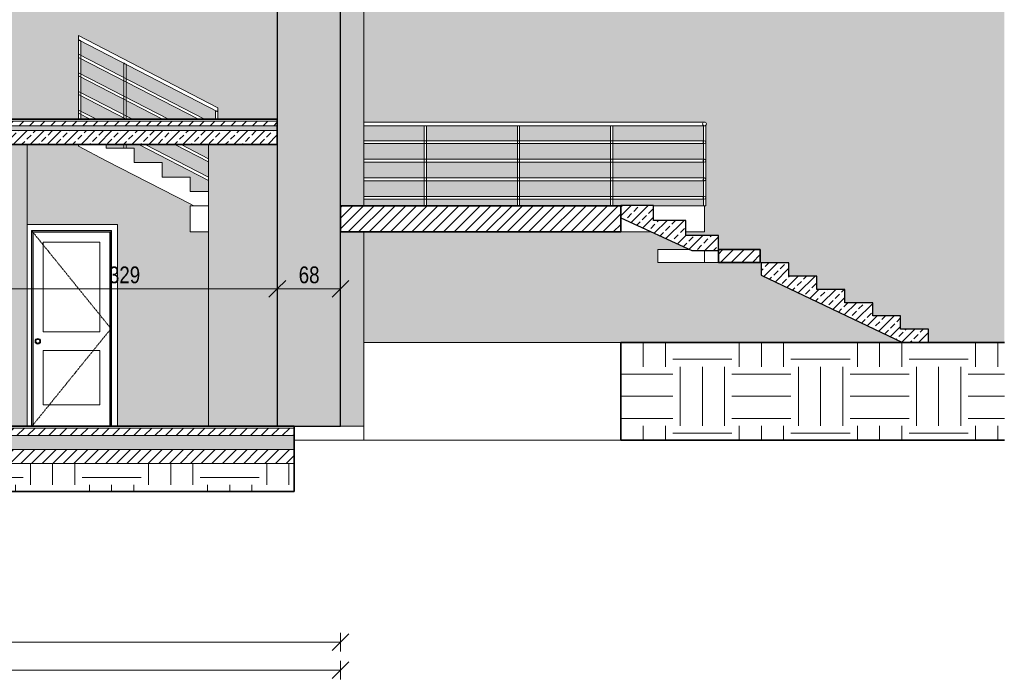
# Model space of a CAD drawing. Header units: centimetres. Extents: x 8610 to 11104, y -602 to 1730.
# Tile 7 of 9: x 10046 to 11104, y -602 to 107. Entities that reach past the tile are written whole.
import ezdxf

# ---------------------------------------------------------------- set-up
doc = ezdxf.new("R2010")
doc.units = ezdxf.units.CM
doc.linetypes.add('Środek _2_', pattern=[3.175, 0.635, -0.475, 1.59, -0.475])
for name, color, linetype, lineweight in [('A-ANNO-DIMS', 211, 'Continuous', 9), ('A-ANNO-DIMS-100', 211, 'Continuous', 9), ('A-DOOR', 31, 'Continuous', 9), ('A-DOOR-FRAM', 31, 'Continuous', 9), ('A-FLOR', 192, 'Continuous', 9), ('A-FLOR-HRAL', 11, 'Continuous', 9), ('A-FLOR-MCUT', 51, 'Continuous', 9), ('A-FLOR-PATT', 8, 'Continuous', 35), ('A-WALL', 113, 'Continuous', 9), ('A-WALL-PATT', 111, 'Continuous', 9), ('S-STRS', 31, 'Continuous', 9)]:
    doc.layers.add(name, color=color, linetype=linetype, lineweight=lineweight)
doc.styles.add('Arial_2', font='arial.ttf', dxfattribs={"width": 0.8, "height": 18})
doc.dimstyles.new('Przekątna_-_1_8_mm_Arial', dxfattribs={"dimscale": 30.48, "dimtxt": 18.364669, "dimasz": 0.590551, "dimexe": 0.328084, "dimexo": 0.0625, "dimgap": 0.016404, "dimtad": 1, "dimdec": 0, "dimdsep": 46, "dimtxsty": 'Arial_2', "dimblk1": 'OBLIQUE', "dimblk2": 'OBLIQUE', "dimsah": 1, "dimcen": 0.09, "dimazin": 0, "dimtfac": 1, "dimtdec": 4, "dimtix": 1, "dimtmove": 0, "dimatfit": 3, "dimfxl": 0.328084, "dimfxlon": 1, "dimtvp": 1, "dimtolj": 1, "dimtzin": 0, "dimarcsym": 2})
pattern_1 = [(45, (9731.589, 250), (-5.702816, 5.702816), [])]
pattern_2 = [(45, (9731.589, 250), (-9.1238, 9.1238), []), (45, (9740.713, 250), (-9.1238, 9.1238), [6.452, -3.226])]
pattern_3 = [(0, (9731.589, 250), (9.677, 5.587), [6.452, -12.903]), (120, (9731.589, 250), (-9.676984, 5.587028), [6.452, -12.903]), (60, (9731.589, 250), (1.6e-05, 11.174028), [0, -12.903, 6.452, 0])]
pattern_4 = [(0, (9731.59, 250), (63.5, 63.5), [63.5, -63.5]), (0, (9731.59, 273.81), (63.5, 63.5), [63.5, -63.5]), (0, (9731.59, 297.625), (63.5, 63.5), [63.5, -63.5]), (90, (9739.526, 305.56), (-63.5, 63.5), [63.5, -63.5]), (90, (9763.34, 305.56), (-63.5, 63.5), [63.5, -63.5]), (90, (9787.15, 305.56), (-63.5, 63.5), [63.5, -63.5])]

# ---------------------------------------------------------------- blocks, each defined once
blk = doc.blocks.new('Poręcz - 25 mm-400213-Przekrój 5')
at = {"layer": 'A-FLOR-HRAL'}
for p, q in [((10157.5, 60.3), (10157.5, 44.8)), ((10157.5, 60.3), (10157.5, 60.3)), ((10160, 43.5), (10160, 59)), ((10157.5, 41.5), (10157.5, 24.8)), ((10160, 23.5), (10160, 40.2)), ((10157.5, 21.5), (10157.5, 4.8)), ((10160, 3.5), (10160, 20.2)), ((10157.5, 1.5), (10157.5, 0)), ((10160, 0), (10160, 0.2)), ((10157.5, -27), (10157.5, -31)), ((10160, -31), (10160, -27))]:
    blk.add_line(p, q, dxfattribs=at)
blk = doc.blocks.new('Poręcz - 25 mm-400211-Przekrój 5')
at = {"layer": 'A-FLOR-HRAL'}
for p, q in [((10108.7, 85.5), (10108.7, 70)), ((10108.7, 85.5), (10108.7, 85.5)), ((10111.2, 68.7), (10111.2, 84.2)), ((10108.7, 66.6), (10108.7, 50)), ((10111.2, 48.7), (10111.2, 65.3)), ((10108.7, 46.6), (10108.7, 30)), ((10111.2, 28.7), (10111.2, 45.3)), ((10108.7, 26.6), (10108.7, 10)), ((10111.2, 8.7), (10111.2, 25.3)), ((10108.7, 6.6), (10108.7, 0)), ((10111.2, 0), (10111.2, 5.3))]:
    blk.add_line(p, q, dxfattribs=at)
blk = doc.blocks.new('Poręcz - 25 mm-400209-Przekrój 5')
at = {"layer": 'A-FLOR-HRAL'}
for p, q in [((10256.2, 9.3), (10256.2, 0)), ((10256.2, 9.3), (10256.2, 9.3)), ((10258.7, 0), (10258.7, 8))]:
    blk.add_line(p, q, dxfattribs=at)
blk = doc.blocks.new('Poręcz - Poręcz-433829-Przekrój 5')
for name in ['Poręcz - 25 mm-400211-Przekrój 5', 'Poręcz - 25 mm-400213-Przekrój 5', 'Poręcz - 25 mm-400209-Przekrój 5']:
    blk.add_blockref(name, (0, 0))
blk = doc.blocks.new('Poręcz - 25 mm-V1-Przekrój 5')
at = {"layer": 'A-FLOR-HRAL'}
for p, q in [((10157.5, 0), (10157.5, 60.3)), ((10160, 59), (10160, 0)), ((10157.5, -31), (10157.5, -27)), ((10160, -27), (10160, -31))]:
    blk.add_line(p, q, dxfattribs=at)
at = {"layer": 'A-FLOR-HRAL', "flags": 128}
for points in [[(10157.5, 60.3), (10157.7, 60.2), (10158.2, 59.9), (10158.7, 59.7)], [(10158.7, 59.7), (10159.3, 59.4), (10159.7, 59.2), (10159.9, 59), (10160, 59)]]:
    blk.add_lwpolyline(points, dxfattribs=at)
blk = doc.blocks.new('Poręcz - 25 mm-V2-Przekrój 5')
at = {"layer": 'A-FLOR-HRAL'}
for p, q in [((10108.7, 0), (10108.7, 85.5)), ((10111.2, 84.2), (10111.2, 0))]:
    blk.add_line(p, q, dxfattribs=at)
at = {"layer": 'A-FLOR-HRAL', "flags": 128}
for points in [[(10108.7, 85.5), (10109, 85.4), (10109.4, 85.1), (10110, 84.9)], [(10110, 84.9), (10110.5, 84.6), (10110.9, 84.3), (10111.2, 84.2), (10111.2, 84.2)]]:
    blk.add_lwpolyline(points, dxfattribs=at)
blk = doc.blocks.new('Poręcz - 25 mm-V3-Przekrój 5')
at = {"layer": 'A-FLOR-HRAL'}
for p, q in [((10256.2, 0), (10256.2, 9.3)), ((10258.7, 8), (10258.7, 0))]:
    blk.add_line(p, q, dxfattribs=at)
at = {"layer": 'A-FLOR-HRAL', "flags": 128}
for points in [[(10256.2, 9.3), (10256.5, 9.1), (10256.9, 8.9), (10257.5, 8.6)], [(10257.5, 8.6), (10258, 8.4), (10258.4, 8.1), (10258.7, 8), (10258.7, 8)]]:
    blk.add_lwpolyline(points, dxfattribs=at)
blk = doc.blocks.new('Poręcz - Poręcz-433833-Przekrój 5')
at = {"layer": 'A-FLOR-HRAL'}
for p, q in [((10244.2, 0), (10108.7, 70)), ((10108.7, 66.6), (10237.7, 0)), ((10205.5, 0), (10108.7, 50)), ((10108.7, 46.6), (10199, 0)), ((10166.8, 0), (10108.7, 30)), ((10108.7, 26.6), (10160.2, 0)), ((10128.1, 0), (10108.7, 10)), ((10108.7, 6.6), (10121.5, 0)), ((10173.8, -27), (10248.7, -65.7)), ((10248.7, -62.3), (10180.3, -27)), ((10212.5, -27), (10248.7, -45.7)), ((10248.7, -42.3), (10219, -27))]:
    blk.add_line(p, q, dxfattribs=at)
at = {"layer": 'A-FLOR-HRAL', "flags": 128}
for points in [[(10108.7, 68.3), (10108.7, 68.7), (10108.7, 69.2), (10108.7, 69.5), (10108.7, 69.8), (10108.7, 69.9), (10108.7, 70)], [(10108.7, 66.6), (10108.7, 66.7), (10108.7, 66.8), (10108.7, 67.1), (10108.7, 67.5), (10108.7, 67.9), (10108.7, 68.3)], [(10108.7, 48.3), (10108.7, 48.7), (10108.7, 49.2), (10108.7, 49.5), (10108.7, 49.8), (10108.7, 49.9), (10108.7, 50)], [(10108.7, 46.6), (10108.7, 46.7), (10108.7, 46.8), (10108.7, 47.1), (10108.7, 47.5), (10108.7, 47.9), (10108.7, 48.3)], [(10108.7, 28.3), (10108.7, 28.7), (10108.7, 29.2), (10108.7, 29.5), (10108.7, 29.8), (10108.7, 29.9), (10108.7, 30)], [(10108.7, 26.6), (10108.7, 26.7), (10108.7, 26.8), (10108.7, 27.1), (10108.7, 27.5), (10108.7, 27.9), (10108.7, 28.3)], [(10108.7, 8.3), (10108.7, 8.7), (10108.7, 9.2), (10108.7, 9.5), (10108.7, 9.8), (10108.7, 9.9), (10108.7, 10)], [(10108.7, 6.6), (10108.7, 6.7), (10108.7, 6.8), (10108.7, 7.1), (10108.7, 7.5), (10108.7, 7.9), (10108.7, 8.3)]]:
    blk.add_lwpolyline(points, dxfattribs=at)
for name in ['Poręcz - 25 mm-V2-Przekrój 5', 'Poręcz - 25 mm-V1-Przekrój 5', 'Poręcz - 25 mm-V3-Przekrój 5']:
    blk.add_blockref(name, (0, 0))
blk = doc.blocks.new('Typ poręczy górnej - Górna poręcz_wewnętrzny_-433850-Przekrój 5')
at = {"layer": 'A-FLOR-HRAL'}
for p, q in [((10258.7, 12.5), (10108.7, 90)), ((10108.7, 85.5), (10258.7, 8))]:
    blk.add_line(p, q, dxfattribs=at)
at = {"layer": 'A-FLOR-HRAL', "flags": 128}
for points in [[(10108.7, 87.7), (10108.7, 88.3), (10108.7, 88.9), (10108.7, 89.3), (10108.7, 89.7), (10108.7, 89.9), (10108.7, 90)], [(10108.7, 85.5), (10108.7, 85.6), (10108.7, 85.8), (10108.7, 86.2), (10108.7, 86.6), (10108.7, 87.2), (10108.7, 87.7)], [(10258.7, 12.5), (10258.7, 12.4), (10258.7, 12.2), (10258.7, 11.8), (10258.7, 11.4), (10258.7, 10.8), (10258.7, 10.2)], [(10258.7, 10.2), (10258.7, 9.7), (10258.7, 9.1), (10258.7, 8.7), (10258.7, 8.3), (10258.7, 8.1), (10258.7, 8)]]:
    blk.add_lwpolyline(points, dxfattribs=at)
blk = doc.blocks.new('Drzwi-wewnętrzne-jednoskrzydłowe-dwupanelowe-drewniane - 900 x 2100mm-511731-Przekrój 5')
at = {"layer": 'A-DOOR'}
for p, q in [((10150.8, -112.9), (10053.7, -112.9)), ((10150.8, -112.9), (10150.8, -330)), ((10058.1, -119.4), (10144.3, -119.4)), ((10058.1, -330), (10058.1, -119.4)), ((10144.3, -119.4), (10144.3, -330)), ((10070.7, -132), (10131.7, -132)), ((10070.7, -228.6), (10070.7, -132)), ((10131.7, -132), (10131.7, -228.6)), ((10131.7, -228.6), (10070.7, -228.6)), ((10070.7, -248.6), (10131.7, -248.6)), ((10070.7, -307), (10070.7, -248.6)), ((10131.7, -248.6), (10131.7, -307)), ((10131.7, -307), (10070.7, -307))]:
    blk.add_line(p, q, dxfattribs=at)
at = {"layer": 'A-DOOR', "linetype": 'Środek _2_'}
for p, q in [((10058.7, -120), (10143.7, -225)), ((10143.7, -225), (10058.7, -330))]:
    blk.add_line(p, q, dxfattribs=at)
at = {"layer": 'A-DOOR'}
for radius, start, end in [(3, 0, 180), (3, 180, 360), (2.5, 360, 180), (2.5, 180, 360), (2.05, 360, 180), (2.05, 180, 360)]:
    blk.add_arc((10065.1, -238.6), radius, start, end, dxfattribs=at)
at = {"layer": 'A-DOOR-FRAM'}
for p, q in [((10143.7, -120), (10058.7, -120)), ((10058.7, -120), (10058.7, -330)), ((10060, -121.3), (10142.4, -121.3)), ((10060, -330), (10060, -121.3)), ((10142.4, -121.3), (10142.4, -330)), ((10143.7, -120), (10143.7, -330))]:
    blk.add_line(p, q, dxfattribs=at)
blk = doc.blocks.new('Poręcz - 25 mm-V8-Przekrój 5')
at = {"layer": 'A-FLOR-HRAL'}
for p, q in [((10600.5, 526), (10600.5, 440)), ((10600.5, 526), (10601.7, 526)), ((10601.7, 526), (10603, 526)), ((10603, 440), (10603, 526))]:
    blk.add_line(p, q, dxfattribs=at)
blk = doc.blocks.new('Poręcz - 25 mm-V9-Przekrój 5')
at = {"layer": 'A-FLOR-HRAL'}
for p, q in [((10780.5, -7), (10780.5, -93)), ((10780.5, -7), (10783, -7)), ((10783, -93), (10783, -7)), ((10783, -93), (10781.7, -93))]:
    blk.add_line(p, q, dxfattribs=at)
blk = doc.blocks.new('Poręcz - Poręcz-564848-Przekrój 5')
at = {"layer": 'A-FLOR-HRAL'}
for p, q in [((10780.5, -23), (10415.5, -23)), ((10415.5, -26), (10780.5, -26)), ((10780.5, -43), (10415.5, -43)), ((10415.5, -46), (10780.5, -46)), ((10780.5, -63), (10415.5, -63)), ((10415.5, -66), (10780.5, -66)), ((10780.5, -83), (10415.5, -83)), ((10415.5, -86), (10780.5, -86))]:
    blk.add_line(p, q, dxfattribs=at)
for centre, start, end in [((10781.7, -24.5), 0, 180), ((10781.7, -24.5), 180, 0), ((10781.7, -44.5), 0, 180), ((10781.7, -44.5), 180, 0), ((10781.7, -64.5), 0, 180), ((10781.7, -64.5), 180, 0), ((10781.7, -84.5), 0, 180), ((10781.7, -84.5), 180, 0)]:
    blk.add_arc(centre, 1.5, start, end, dxfattribs=at)
for points in [[(10780.4, -23.8), (10780.4, -23.8), (10780.3, -23.9), (10780.3, -24), (10780.3, -24.1)], [(10780.3, -24.9), (10780.3, -25), (10780.3, -25.1), (10780.4, -25.2), (10780.4, -25.2)], [(10783.2, -24.1), (10783.1, -24), (10783.1, -23.9), (10783, -23.8), (10783, -23.8)], [(10783, -25.2), (10783, -25.2), (10783.1, -25.1), (10783.1, -25), (10783.2, -24.9)], [(10780.4, -43.8), (10780.4, -43.8), (10780.3, -43.9), (10780.3, -44), (10780.3, -44.1)], [(10780.3, -44.9), (10780.3, -45), (10780.3, -45.1), (10780.4, -45.2), (10780.4, -45.2)], [(10783.2, -44.1), (10783.1, -44), (10783.1, -43.9), (10783, -43.8), (10783, -43.8)], [(10783, -45.2), (10783, -45.2), (10783.1, -45.1), (10783.1, -45), (10783.2, -44.9)], [(10780.4, -63.8), (10780.4, -63.8), (10780.3, -63.9), (10780.3, -64), (10780.3, -64.1)], [(10780.3, -64.9), (10780.3, -65), (10780.3, -65.1), (10780.4, -65.2), (10780.4, -65.3)], [(10783.2, -64.1), (10783.1, -64), (10783.1, -63.9), (10783, -63.8), (10783, -63.8)], [(10783, -65.3), (10783, -65.2), (10783.1, -65.1), (10783.1, -65), (10783.2, -64.9)], [(10780.4, -83.8), (10780.4, -83.8), (10780.3, -83.9), (10780.3, -84), (10780.3, -84.1)], [(10783.2, -84.1), (10783.1, -84), (10783.1, -83.9), (10783, -83.8), (10783, -83.8)], [(10780.3, -84.9), (10780.3, -85), (10780.3, -85.1), (10780.4, -85.2), (10780.4, -85.3)], [(10783, -85.3), (10783, -85.2), (10783.1, -85.1), (10783.1, -85), (10783.2, -84.9)]]:
    blk.add_open_spline(points, degree=3, dxfattribs=at)
for name, p in [('Poręcz - 25 mm-V8-Przekrój 5', (-120, -533)), ('Poręcz - 25 mm-V8-Przekrój 5', (-20, -533)), ('Poręcz - 25 mm-V8-Przekrój 5', (80, -533)), ('Poręcz - 25 mm-V9-Przekrój 5', (0, 0))]:
    blk.add_blockref(name, p)
blk = doc.blocks.new('Typ poręczy górnej - Górna poręcz_wewnętrzny_-565004-Przekrój 5')
at = {"layer": 'A-FLOR-HRAL'}
for p, q in [((10781.7, -3), (10415.5, -3)), ((10415.5, -7), (10780.5, -7))]:
    blk.add_line(p, q, dxfattribs=at)
for start, end in [(360, 180), (180, 360)]:
    blk.add_arc((10781.7, -5), 2, start, end, dxfattribs=at)
blk = doc.blocks.new('DIMBLOCK10-Przekrój 5')
at = {"layer": 'A-ANNO-DIMS-100'}
for p, q in [((9993.5, -182.1), (9993.5, -172.1)), ((9993.5, -182.1), (10002.5, -173.1)), ((10322.5, -182.1), (10322.5, -172.1)), ((10322.5, -182.1), (10331.5, -173.1)), ((9993.5, -182.1), (9984.5, -191.1)), ((9993.5, -182.1), (10322.5, -182.1)), ((9993.5, -182.1), (9993.5, -192.1)), ((10322.5, -182.1), (10313.5, -191.1)), ((10322.5, -182.1), (10322.5, -192.1))]:
    blk.add_line(p, q, dxfattribs=at)
at = {"layer": 'A-ANNO-DIMS-100', "color": 0, "insert": (10141.5, -158.2), "char_height": 18, "width": 39.668, "attachment_point": 1, "line_spacing_factor": 0.941778, "style": 'Arial_2'}
blk.add_mtext('329', dxfattribs=at)
blk = doc.blocks.new('_Oblique')
at = {"color": 0, "linetype": 'ByBlock', "lineweight": -2}
blk.add_line((-0.5, -0.5), (0.5, 0.5), dxfattribs=at)
blk = doc.blocks.new('DIMBLOCK11-Przekrój 5')
at = {"layer": 'A-ANNO-DIMS-100'}
for p, q in [((10322.5, -182.1), (10322.5, -172.1)), ((10322.5, -182.1), (10331.5, -173.1)), ((10390.5, -182.1), (10390.5, -172.1)), ((10390.5, -182.1), (10399.5, -173.1)), ((10322.5, -182.1), (10313.5, -191.1)), ((10322.5, -182.1), (10390.5, -182.1)), ((10322.5, -182.1), (10322.5, -192.1)), ((10390.5, -182.1), (10381.5, -191.1)), ((10390.5, -182.1), (10390.5, -192.1))]:
    blk.add_line(p, q, dxfattribs=at)
at = {"layer": 'A-ANNO-DIMS-100', "color": 0, "insert": (10345.5, -158.2), "char_height": 18, "width": 26.445, "attachment_point": 1, "line_spacing_factor": 0.941778, "style": 'Arial_2'}
blk.add_mtext('68', dxfattribs=at)
blk = doc.blocks.new('DIMBLOCK18-Przekrój 5')
at = {"layer": 'A-ANNO-DIMS-100'}
for p, q in [((9350.7, -561.9), (9350.7, -551.9)), ((9350.7, -561.9), (9359.7, -552.9)), ((10390.5, -561.9), (10390.5, -551.9)), ((10390.5, -561.9), (10399.5, -552.9)), ((9350.7, -561.9), (9341.7, -570.9)), ((9350.7, -561.9), (10390.5, -561.9)), ((9350.7, -561.9), (9350.7, -571.9)), ((10390.5, -561.9), (10381.5, -570.9)), ((10390.5, -561.9), (10390.5, -571.9))]:
    blk.add_line(p, q, dxfattribs=at)
at = {"layer": 'A-ANNO-DIMS-100', "color": 0, "insert": (9848.6, -538), "char_height": 18, "width": 52.89, "attachment_point": 1, "line_spacing_factor": 0.941778, "style": 'Arial_2'}
blk.add_mtext('1040', dxfattribs=at)
blk = doc.blocks.new('DIMBLOCK21-Przekrój 5')
at = {"layer": 'A-ANNO-DIMS-100'}
for p, q in [((9350.7, -592), (9350.7, -582)), ((10390.5, -592), (10390.5, -582)), ((9350.7, -592), (9341.7, -601)), ((9350.7, -592), (9359.7, -583)), ((9350.7, -592), (10390.5, -592)), ((9350.7, -592), (9350.7, -602)), ((10390.5, -592), (10381.5, -601)), ((10390.5, -592), (10399.5, -583)), ((10390.5, -592), (10390.5, -602))]:
    blk.add_line(p, q, dxfattribs=at)
at = {"layer": 'A-ANNO-DIMS-100', "color": 0, "insert": (9848.6, -568.1), "char_height": 18, "width": 52.89, "attachment_point": 1, "line_spacing_factor": 0.941778, "style": 'Arial_2'}
blk.add_mtext('1040', dxfattribs=at)

msp = doc.modelspace()

# ---------------------------------------------------------------- hatches: boundary and pattern name
at = {"layer": 'A-FLOR-PATT', "lineweight": 9}
h = msp.add_hatch(dxfattribs=at)
h.set_pattern_fill('FP_1', color=256, style=0, pattern_type=2)
h.set_pattern_definition(pattern_1)
h.paths.add_polyline_path([(9935.1, -7), (9937.5, -7), (9937.5, -2), (9335.7, -2), (9335.7, -7), (9857.1, -7)])
h.paths.add_polyline_path([(10285.7, -7), (10322.5, -7), (10322.5, -2), (9993.5, -2), (9993.5, -7), (10266.3, -7)])
h = msp.add_hatch(dxfattribs=at)
h.set_pattern_fill('FP_3', color=256, style=0, pattern_type=2)
h.set_pattern_definition(pattern_3)
h.paths.add_polyline_path([(9335.7, -12), (9937.5, -12), (9937.5, -7), (9335.7, -7), (9335.7, -11.2)])
h.paths.add_polyline_path([(9993.5, -12), (10322.5, -12), (10322.5, -7), (9993.5, -7), (9993.5, -11.2)])
h = msp.add_hatch(dxfattribs=at)
h.set_pattern_fill('FP_2', color=256, style=0, pattern_type=2)
h.set_pattern_definition(pattern_2)
h.paths.add_polyline_path([(10285.7, -27), (10322.5, -27), (10322.5, -12), (9993.5, -12), (9993.5, -27), (10266.3, -27)])
h.paths.add_polyline_path([(9340.9, -27), (9937.5, -27), (9937.5, -12), (9335.7, -12), (9335.7, -27)])
h = msp.add_hatch(dxfattribs=at)
h.set_pattern_fill('FP_1', color=256, style=0, pattern_type=2)
h.set_pattern_definition(pattern_1)
h.paths.add_polyline_path([(10636.4, -121), (10691.7, -121), (10691.7, -93), (10390.5, -93), (10390.5, -121), (10558.5, -121)])
h = msp.add_hatch(dxfattribs=at)
h.set_pattern_fill('FP_1', color=256, style=0, pattern_type=2)
h.set_pattern_definition(pattern_1)
h.paths.add_polyline_path([(10841.7, -154), (10841.7, -140), (10796.7, -140), (10796.7, -154)])
h = msp.add_hatch(dxfattribs=at)
h.set_pattern_fill('FP_4', color=256, style=0, pattern_type=2)
h.set_pattern_definition(pattern_4)
h.paths.add_polyline_path([(8610.3, -345), (8817.7, -345), (8817.7, -240), (8610.3, -240), (8610.3, -289.2)])
h.paths.add_polyline_path([(11104, -345), (11104, -240), (10691.7, -240), (10691.7, -345)])
h = msp.add_hatch(dxfattribs=at)
h.set_pattern_fill('FP_1', color=256, style=0, pattern_type=2)
h.set_pattern_definition(pattern_1)
h.paths.add_polyline_path([(9545.4, -340), (10340.5, -340), (10340.5, -332), (9335.7, -332), (9335.7, -340), (9389.6, -340)])
h.paths.add_polyline_path([(9030.7, -340), (9030.7, -332), (8880.7, -332), (8880.7, -340), (8922, -340)])
h = msp.add_hatch(dxfattribs=at)
h.set_pattern_fill('FP_3', color=256, style=0, pattern_type=2)
h.set_pattern_definition(pattern_3)
h.paths.add_polyline_path([(10168.8, -355), (10340.5, -355), (10340.5, -340), (9335.7, -340), (9335.7, -355), (10090.9, -355)])
h.paths.add_polyline_path([(8880.7, -355), (9030.7, -355), (9030.7, -340), (8880.7, -340)])
h = msp.add_hatch(dxfattribs=at)
h.set_pattern_fill('FP_1', color=256, style=0, pattern_type=2)
h.set_pattern_definition(pattern_1)
h.paths.add_polyline_path([(9545.4, -370), (10340.5, -370), (10340.5, -355), (9335.7, -355), (9335.7, -370), (9389.6, -370)])
h.paths.add_polyline_path([(8922, -370), (9030.7, -370), (9030.7, -355), (8880.7, -355), (8880.7, -370)])
h = msp.add_hatch(dxfattribs=at)
h.set_pattern_fill('FP_4', color=256, style=0, pattern_type=2)
h.set_pattern_definition(pattern_4)
h.paths.add_polyline_path([(9545.4, -400), (10340.5, -400), (10340.5, -370), (9335.7, -370), (9335.7, -400), (9389.6, -400)])
h.paths.add_polyline_path([(9030.7, -400), (9030.7, -370), (8880.7, -370), (8880.7, -400), (8922, -400)])
at = {"layer": 'A-WALL-PATT'}
h = msp.add_hatch(color=256, dxfattribs=at)
h.paths.add_polyline_path([(9402.5, -330), (9404.2, -330), (9404.2, -110), (9564.2, -110), (9564.2, -330), (9578.7, -330), (9578.7, -115.4), (9580.7, -115.4), (9580.7, -27), (9396.7, -27), (9396.7, -120), (9402.5, -120), (9402.5, -289.2)])
h.paths.add_polyline_path([(9597.7, -330), (9680.7, -330), (9680.7, -110), (9825.7, -110), (9825.7, -330), (9937.5, -330), (9937.5, -27), (9595.7, -27), (9595.7, -115.4), (9597.7, -115.4), (9597.7, -237.7), (9598.2, -237.7), (9598.2, -236.7), (9601, -236.2), (9601.2, -236.8), (9601.1, -236.8), (9601.2, -237.2), (9601.1, -240.3), (9601.2, -240.3), (9601, -240.9), (9600.7, -240.9), (9598.2, -240.4), (9598.2, -239.4), (9597.7, -239.5), (9597.7, -324.8)])
h.paths.add_polyline_path([(10390.5, -330), (10415.5, -330), (10415.5, -121), (10390.5, -121), (10390.5, -309.3)])
h.paths.add_polyline_path([(10390.5, -93), (10415.5, -93), (10415.5, 426), (10405.7, 426), (10405.7, 440), (10390.5, 440), (10390.5, -90.6)])
h.paths.add_polyline_path([(9754.9, 0), (9755.6, 0.1), (9755.2, 0.2), (9754.8, 0.7), (9754.6, 1.8), (9754.6, 3.8), (9754.6, 80.2), (9755.9, 80.3), (9756.4, 80.4), (9757.5, 80.6), (9795.3, 80.6), (9796.5, 80.3), (9797.8, 80.2), (9797.8, 80.2), (9797.7, 40.8), (9797.6, 40.1), (9797.5, 40), (9797.4, 39.8), (9797.2, 39.7), (9797.1, 39.5), (9796.8, 39.5), (9797.2, 39.4), (9797.5, 39.4), (9797.6, 39.4), (9797.7, 39.7), (9797.8, 39.3), (9797.8, 35.6), (9797.8, 1.9), (9797.4, 2.5), (9797.2, 2.4), (9797.7, 1.8), (9797.8, 1.6), (9797.8, 0.9), (9797.4, 0.3), (9796.9, 0.1), (9796.7, 0), (9937.5, 0), (9937.5, 353), (9396.7, 353), (9396.7, 122), (9399.1, 120.8), (9399.1, 210), (9559.1, 210), (9559.1, 0), (9754.8, 0)])
h.paths.add_polyline_path([(9398.2, 0), (9399.1, 0), (9399.1, 0.8), (9398.2, 1.3), (9398.2, 0.8)])
h.paths.add_polyline_path([(10285.7, 0), (10322.5, 0), (10322.5, 353), (9993.5, 353), (9993.5, 0), (10108.7, 0), (10108.9, 89.9), (10258.7, 12.4), (10258.7, 0), (10266.3, 0)])
h.paths.add_polyline_path([(10111.2, 0), (10121.5, 0), (10111.2, 5.3), (10111.2, 1.2)])
h.paths.add_polyline_path([(10128.1, 0), (10157.5, 0), (10157.5, 1.4), (10111.2, 25.3), (10111.3, 8.7), (10120.1, 4.1)])
h.paths.add_polyline_path([(10248.7, 0), (10256.2, 0), (10256.2, 9.3), (10159.9, 59), (10160, 43.5), (10244.2, 0), (10246.8, 0)])
h.paths.add_polyline_path([(10166.8, 0), (10199, 0), (10159.9, 20.2), (10160, 3.5)])
h.paths.add_polyline_path([(10160.2, 0), (10160, 0.1), (10160, 0)])
h.paths.add_polyline_path([(10205.5, 0), (10237.7, 0), (10159.9, 40.2), (10160, 23.5), (10198.1, 3.8)])
h.paths.add_polyline_path([(9797.2, 2.4), (9796.9, 2.5), (9797, 2.5)])
h.paths.add_polyline_path([(9793, 2.5), (9795.4, 2.6), (9795.4, 6.3), (9795.3, 41.9), (9757.1, 41.9), (9757.1, 35.6), (9757.1, 2.5), (9759.7, 2.5), (9761, 2.5), (9792.7, 2.5)])
h.paths.add_polyline_path([(10157.5, 4.8), (10157.5, 21.4), (10111.2, 45.3), (10111.2, 28.7), (10157.5, 4.8)])
h.paths.add_polyline_path([(9398.2, 16.3), (9399.1, 16.3), (9399.1, 27), (9398.2, 27), (9398.2, 18.6)])
h.paths.add_polyline_path([(10157.5, 24.8), (10157.5, 41.4), (10111.2, 65.3), (10111.2, 48.7), (10157.5, 24.8)])
h.paths.add_polyline_path([(9399.1, 30), (9399.1, 37.3), (9398.2, 37.8), (9398.2, 30)])
h.paths.add_polyline_path([(9796.6, 38.9), (9796.7, 39), (9796.6, 39)])
h.paths.add_polyline_path([(9399.1, 40.8), (9399.1, 47), (9398.2, 47), (9398.2, 41.2)])
h.paths.add_polyline_path([(10157.5, 44.8), (10157.5, 60.3), (10111.2, 84.2), (10111.2, 68.7), (10157.5, 44.8)])
h.paths.add_polyline_path([(9759.7, 45.7), (9795.4, 45.7), (9795.3, 52.5), (9757.1, 52.5), (9757.2, 45.7)])
h.paths.add_polyline_path([(9398.2, 50), (9399.1, 50), (9399.1, 57.3), (9398.2, 57.8)])
h.paths.add_polyline_path([(9399.1, 60.8), (9399.1, 67), (9398.2, 67), (9398.2, 61.2)])
h.paths.add_polyline_path([(9398.2, 70), (9399.1, 70), (9399.1, 77.3), (9398.2, 77.8)])
h.paths.add_polyline_path([(9399.1, 80.8), (9399.1, 86), (9398.2, 86), (9398.2, 81.2)])
h.paths.add_polyline_path([(9399.1, 90), (9399.1, 97.3), (9396.7, 98.6), (9396.7, 90)])
h.paths.add_polyline_path([(9399.1, 100.8), (9399.1, 116.2), (9396.7, 117.5), (9396.7, 102)])
h = msp.add_hatch(color=256, dxfattribs=at)
h.paths.add_polyline_path([(10390.5, -330), (10390.5, 122), (10322.5, 122), (10322.5, -330)])
h.paths.add_polyline_path([(10390.5, 222), (10390.5, 440), (10322.5, 440), (10322.5, 222), (10324.7, 222)])
h = msp.add_hatch(color=256, dxfattribs=at)
h.paths.add_polyline_path([(10415.5, -240), (10994.6, -240), (10842.5, -167.6), (10842.5, -154.3), (10872.5, -154.3), (10872.5, -168.6), (10902.5, -168.6), (10902.5, -182.9), (10932.5, -182.9), (10932.5, -197.1), (10962.5, -197.1), (10962.5, -211.4), (10992.5, -211.4), (10992.5, -225.7), (11022.5, -225.7), (11022.5, -240), (11104, -240), (11104, 440), (10920.7, 440), (10920.7, 190), (10810.7, 190), (10810.7, 440), (10738.7, 440), (10738.7, 426), (10590.7, 426), (10590.7, 190), (10480.7, 190), (10480.7, 426), (10415.5, 426), (10415.5, -3), (10782.2, -3.1), (10783, -3.5), (10783.1, -3.6), (10783.4, -4), (10783.6, -4.5), (10783.7, -5), (10783.6, -5.5), (10783.4, -6), (10782.8, -6.7), (10782.3, -6.9), (10782.2, -6.9), (10782.5, -7), (10783, -7), (10783, -23.8), (10783.2, -24.1), (10783.2, -24.9), (10783, -25.5), (10783, -43.8), (10783.2, -44.1), (10783.2, -44.9), (10783, -45.5), (10783, -63.8), (10783.2, -64.1), (10783.2, -64.9), (10783, -65.5), (10783, -83.8), (10783.2, -84.1), (10783.2, -84.9), (10783, -85.5), (10783, -93), (10781.7, -93), (10781.7, -121), (10761.7, -121), (10761.7, -124.9), (10796.7, -124.9), (10796.7, -140), (10841.7, -140), (10841.7, -154), (10731.7, -154), (10731.7, -140), (10765.9, -140), (10724.7, -121), (10415.5, -121), (10415.5, -235)])
h.paths.add_polyline_path([(10683, -93), (10691.7, -93), (10691.7, -92.6), (10726.7, -92.6), (10726.7, -93), (10780.5, -93), (10780.4, -86), (10683, -86), (10683, -92.6)])
h.paths.add_polyline_path([(10636.4, -93), (10680.5, -93), (10680.5, -86), (10583, -86), (10583, -93)])
h.paths.add_polyline_path([(10480.5, -93), (10480.5, -86), (10415.5, -86), (10415.5, -93)])
h.paths.add_polyline_path([(10483, -93), (10580.5, -93), (10580.5, -86), (10483, -86), (10483, -90.6)])
h.paths.add_polyline_path([(10780.5, -85.3), (10780.4, -85.1), (10780.4, -85.3)])
h.paths.add_polyline_path([(10558.5, -83), (10580.5, -83), (10580.5, -66), (10483, -66), (10483, -83), (10519.5, -83)])
h.paths.add_polyline_path([(10583, -83), (10680.5, -83), (10680.5, -66), (10583, -66), (10583, -70.8)])
h.paths.add_polyline_path([(10714.3, -83), (10780.5, -83), (10780.4, -66), (10683, -66), (10683, -83)])
h.paths.add_polyline_path([(10441.6, -83), (10480.5, -83), (10480.5, -66), (10415.5, -66), (10415.5, -83)])
h.paths.add_polyline_path([(10780.5, -65.3), (10780.4, -65.1), (10780.4, -65.3)])
h.paths.add_polyline_path([(10780.4, -63), (10780.5, -63), (10780.4, -46), (10683, -46), (10683, -63), (10780.3, -63)])
h.paths.add_polyline_path([(10483, -63), (10580.5, -63), (10580.5, -46), (10483, -46), (10483, -50.9)])
h.paths.add_polyline_path([(10680.5, -63), (10680.5, -46), (10583, -46), (10583, -63), (10675.4, -63)])
h.paths.add_polyline_path([(10441.6, -63), (10480.5, -63), (10480.5, -46), (10415.5, -46), (10415.5, -63)])
h.paths.add_polyline_path([(10780.5, -45.3), (10780.4, -45.1), (10780.4, -45.3)])
h.paths.add_polyline_path([(10772.8, -43), (10780.5, -43), (10780.4, -26), (10683, -26), (10683, -43), (10753.3, -43)])
h.paths.add_polyline_path([(10636.4, -43), (10680.5, -43), (10680.5, -26), (10583, -26), (10583, -43), (10597.4, -43)])
h.paths.add_polyline_path([(10558.5, -43), (10580.5, -43), (10580.5, -26), (10483, -26), (10483, -43), (10519.5, -43)])
h.paths.add_polyline_path([(10415.5, -43), (10480.5, -43), (10480.5, -26), (10415.5, -26), (10415.5, -31.1)])
h.paths.add_polyline_path([(10780.5, -25.3), (10780.4, -25.1), (10780.4, -25.3)])
h.paths.add_polyline_path([(10780.3, -23), (10780.5, -23), (10780.5, -7), (10683, -7), (10683, -23), (10780.2, -23)])
h.paths.add_polyline_path([(10483, -23), (10580.5, -23), (10580.5, -7), (10483, -7), (10483, -11.2)])
h.paths.add_polyline_path([(10415.5, -23), (10480.5, -23), (10480.5, -7), (10415.5, -7), (10415.5, -11.2)])
h.paths.add_polyline_path([(10636.4, -23), (10680.5, -23), (10680.5, -7), (10583, -7), (10583, -23), (10597.4, -23)])
for points in [[(10053.7, -330), (10053.7, -27), (9993.5, -27), (9993.5, -330), (10013, -330)], [(10322.5, -330), (10322.5, -27), (10248.7, -27), (10248.7, -330)]]:
    msp.add_hatch(color=256, dxfattribs=at).paths.add_polyline_path(points)
h = msp.add_hatch(color=256, dxfattribs=at)
h.paths.add_polyline_path([(10248.7, -330), (10248.7, -121), (10228.7, -121), (10228.7, -93), (10232.6, -93), (10108.7, -29), (10108.7, -27), (10053.7, -27), (10053.7, -112.9), (10150.8, -112.9), (10150.8, -330), (10168.8, -330)])
h.paths.add_polyline_path([(10232.6, -77.5), (10248.7, -77.5), (10248.7, -65.7), (10173.8, -27), (10160, -27), (10160, -31), (10168.7, -31.1), (10168.7, -46.5), (10198.7, -46.5), (10198.7, -62), (10228.7, -62), (10228.7, -77.5)])
h.paths.add_polyline_path([(10248.7, -62.3), (10248.7, -45.7), (10212.5, -27), (10180.3, -27), (10246.8, -61.3)])
h.paths.add_polyline_path([(10248.7, -42.3), (10248.7, -27), (10219, -27), (10246.8, -41.3)])
h.paths.add_polyline_path([(10138.7, -31), (10157.5, -31), (10157.5, -27), (10138.7, -27)])
at = {"layer": 'S-STRS'}
h = msp.add_hatch(dxfattribs=at)
h.set_pattern_fill('FP_2', color=256, style=0, pattern_type=2)
h.set_pattern_definition(pattern_2)
h.paths.add_polyline_path([(10796.7, -141), (10796.7, -124.9), (10761.7, -124.9), (10761.7, -108.7), (10726.7, -108.7), (10726.7, -92.6), (10691.7, -92.6), (10691.7, -105.8), (10768.1, -141), (10792.3, -141)])
h = msp.add_hatch(dxfattribs=at)
h.set_pattern_fill('FP_2', color=256, style=0, pattern_type=2)
h.set_pattern_definition(pattern_2)
h.paths.add_polyline_path([(10994.6, -240), (11022.5, -240), (11022.5, -225.7), (10992.5, -225.7), (10992.5, -211.4), (10962.5, -211.4), (10962.5, -197.1), (10932.5, -197.1), (10932.5, -182.9), (10902.5, -182.9), (10902.5, -168.6), (10872.5, -168.6), (10872.5, -154.3), (10842.5, -154.3), (10842.5, -167.6)])

# ---------------------------------------------------------------- linework, layer by layer
at = {"layer": 'A-FLOR', "lineweight": 35}
for p, q in [((10322.5, 0), (9993.5, 0)), ((10322.5, -27), (10322.5, 0)), ((9993.5, -27), (10322.5, -27)), ((10691.7, -93), (10390.5, -93)), ((10390.5, -93), (10390.5, -121)), ((10691.7, -121), (10691.7, -93)), ((10390.5, -121), (10691.7, -121)), ((10841.7, -140), (10796.7, -140)), ((10796.7, -140), (10796.7, -154)), ((10841.7, -154), (10841.7, -140)), ((10796.7, -154), (10841.7, -154)), ((11104, -240), (10691.7, -240)), ((10691.7, -240), (10691.7, -345)), ((10340.5, -330), (9335.7, -330)), ((10340.5, -400), (10340.5, -330)), ((10691.7, -345), (11104, -345)), ((9335.7, -400), (10340.5, -400))]:
    msp.add_line(p, q, dxfattribs=at)
at = {"layer": 'A-FLOR'}
for p, q in [((10228.7, -93), (10228.7, -121)), ((10228.7, -93), (10232.6, -93)), ((10726.7, -93), (10781.7, -93)), ((10781.7, -93), (10781.7, -121)), ((10248.7, -121), (10228.7, -121)), ((10724.7, -121), (10691.7, -121)), ((10781.7, -121), (10761.7, -121)), ((10731.7, -140), (10731.7, -154)), ((10731.7, -140), (10765.9, -140)), ((10781.7, -141), (10781.7, -154)), ((10796.7, -154), (10731.7, -154)), ((10415.5, -240), (10691.7, -240)), ((10415.5, -330), (10415.5, -345)), ((10691.7, -345), (10340.5, -345))]:
    msp.add_line(p, q, dxfattribs=at)
at = {"layer": 'A-FLOR-MCUT'}
for p, q in [((10322.5, -2), (9993.5, -2)), ((10322.5, -7), (9993.5, -7)), ((10322.5, -12), (9993.5, -12)), ((10340.5, -332), (9335.7, -332)), ((10340.5, -340), (9335.7, -340)), ((10340.5, -355), (9335.7, -355)), ((10340.5, -370), (9335.7, -370))]:
    msp.add_line(p, q, dxfattribs=at)
at = {"layer": 'A-WALL'}
for p, q in [((10415.5, -93), (10415.5, 426)), ((10053.7, -330), (10053.7, -27)), ((10248.7, -27), (10248.7, -330)), ((10415.5, -330), (10415.5, -121)), ((10390.5, -330), (10415.5, -330))]:
    msp.add_line(p, q, dxfattribs=at)
at = {"layer": 'A-WALL', "lineweight": 25}
for p, q in [((10322.5, 122), (10322.5, -330)), ((10390.5, -330), (10390.5, 122)), ((10340.5, -330), (10390.5, -330))]:
    msp.add_line(p, q, dxfattribs=at)
at = {"layer": 'S-STRS'}
for p, q in [((10108.7, -27), (10108.7, -29)), ((10108.7, -29), (10138.7, -44.5)), ((10138.7, -31), (10138.7, -27)), ((10138.7, -31), (10168.7, -31)), ((10168.7, -46.5), (10168.7, -31)), ((10138.7, -44.5), (10168.7, -60)), ((10168.7, -46.5), (10198.7, -46.5)), ((10198.7, -62), (10198.7, -46.5)), ((10168.7, -60), (10198.7, -75.5)), ((10198.7, -62), (10228.7, -62)), ((10228.7, -77.5), (10228.7, -62)), ((10198.7, -75.5), (10228.7, -91)), ((10228.7, -77.5), (10248.7, -77.5)), ((10228.7, -91), (10232.6, -93)), ((10232.6, -93), (10248.7, -93))]:
    msp.add_line(p, q, dxfattribs=at)
at = {"layer": 'S-STRS', "lineweight": 25}
for p, q in [((10726.7, -92.6), (10691.7, -92.6)), ((10691.7, -92.6), (10691.7, -105.8)), ((10726.7, -108.7), (10726.7, -92.6)), ((10691.7, -105.8), (10768.1, -141)), ((10761.7, -108.7), (10726.7, -108.7)), ((10761.7, -124.9), (10761.7, -108.7)), ((10796.7, -124.9), (10761.7, -124.9)), ((10796.7, -141), (10796.7, -124.9)), ((10768.1, -141), (10796.7, -141)), ((10872.5, -154.3), (10842.5, -154.3)), ((10842.5, -154.3), (10842.5, -167.6)), ((10872.5, -168.6), (10872.5, -154.3)), ((10842.5, -167.6), (10994.6, -240)), ((10902.5, -168.6), (10872.5, -168.6)), ((10902.5, -182.9), (10902.5, -168.6)), ((10932.5, -182.9), (10902.5, -182.9)), ((10932.5, -197.1), (10932.5, -182.9)), ((10962.5, -197.1), (10932.5, -197.1)), ((10962.5, -211.4), (10962.5, -197.1)), ((10992.5, -211.4), (10962.5, -211.4)), ((10992.5, -225.7), (10992.5, -211.4)), ((11022.5, -225.7), (10992.5, -225.7)), ((11022.5, -240), (11022.5, -225.7)), ((10994.6, -240), (11022.5, -240))]:
    msp.add_line(p, q, dxfattribs=at)

# ---------------------------------------------------------------- block references
at = {"layer": 'A-DOOR'}
msp.add_blockref('Drzwi-wewnętrzne-jednoskrzydłowe-dwupanelowe-drewniane - 900 x 2100mm-511731-Przekrój 5', (0, 0), dxfattribs=at)
at = {"layer": 'A-FLOR-HRAL'}
for name in ['Typ poręczy górnej - Górna poręcz_wewnętrzny_-433850-Przekrój 5', 'Poręcz - Poręcz-433829-Przekrój 5', 'Poręcz - Poręcz-433833-Przekrój 5', 'Typ poręczy górnej - Górna poręcz_wewnętrzny_-565004-Przekrój 5', 'Poręcz - Poręcz-564848-Przekrój 5']:
    msp.add_blockref(name, (0, 0), dxfattribs=at)

# ---------------------------------------------------------------- dimensions: what is measured, and where the dimension line sits
at = {"layer": 'A-ANNO-DIMS'}
for base, p1, p2, override, picture, middle in [((10322.5, -182.1), (9993.5, -172.1), (10322.5, -172.1), {"dimpost": '<>', "dimfxl": 329}, 'DIMBLOCK10-Przekrój 5', (10158, -172.4)), ((10390.5, -182.1), (10322.5, -172.1), (10390.5, -172.1), {"dimpost": '<>', "dimfxl": 68}, 'DIMBLOCK11-Przekrój 5', (10356.5, -172.4)), ((10390.5, -561.9), (9350.7, -551.9), (10390.5, -551.9), {"dimpost": '<>', "dimfxl": 1039.774794}, 'DIMBLOCK18-Przekrój 5', (9870.6, -552.2)), ((10390.5, -592), (9350.7, -582), (10390.5, -582), {"dimpost": '<>', "dimfxl": 1039.774794}, 'DIMBLOCK21-Przekrój 5', (9870.6, -582.3))]:
    dim = msp.add_linear_dim(base=base, p1=p1, p2=p2, dimstyle='Przekątna_-_1_8_mm_Arial', override=override, dxfattribs=at)
    dim.commit()
    dim.dimension.update_dxf_attribs({"geometry": picture, "text_midpoint": middle})

doc.saveas('drawing.dxf')
